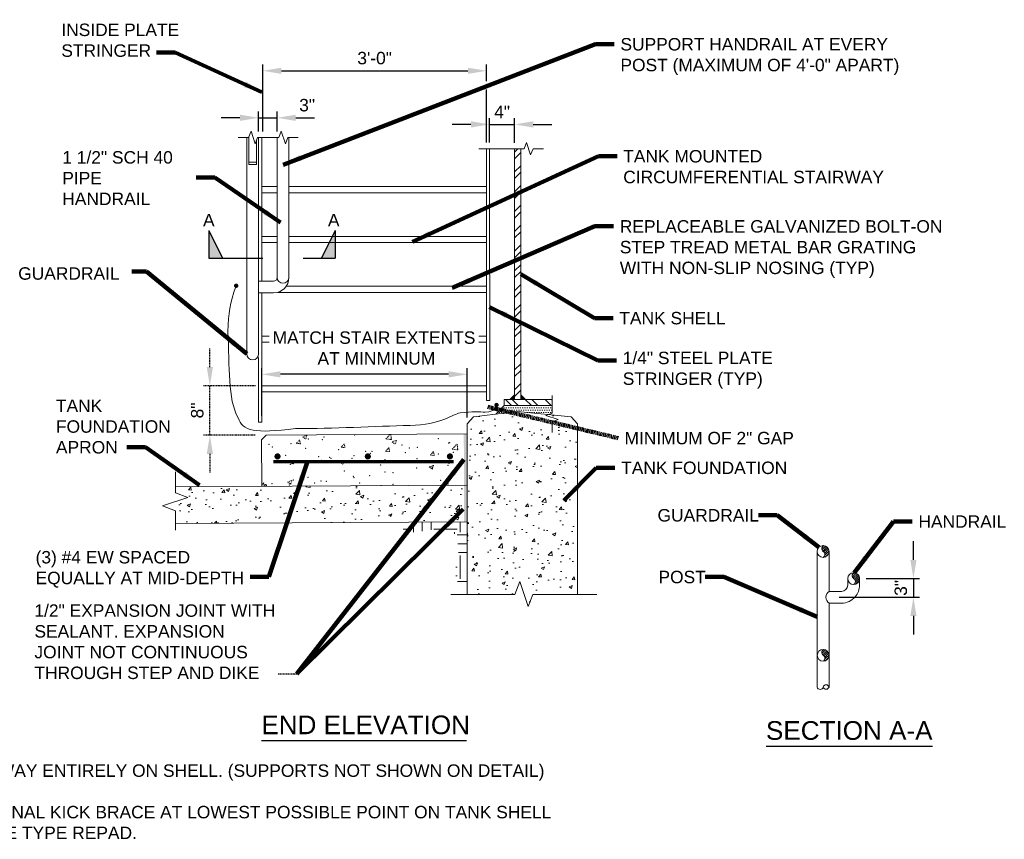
# Model space of a CAD drawing. Header units: inches. Extents: x -243 to 597, y 28 to 176.
# Tile 3 of 4: x 310 to 468, y 28 to 160. Entities that reach past the tile are written whole.
import ezdxf

# ---------------------------------------------------------------- set-up
doc = ezdxf.new("R2010")
doc.units = ezdxf.units.IN
doc.header["$MEASUREMENT"] = 0
doc.linetypes.add('HIDDEN', pattern=[0.19685, 0.15748, -0.03937])
doc.layers.get('DefPoints').update_dxf_attribs({"lineweight": 0})
for name, color, linetype, lineweight in [('G-ANNO-DIMS', 2, 'Continuous', 0), ('G-ANNO-MASK', 1, 'Continuous', 0), ('G-ANNO-NOTE', 4, 'Continuous', 30), ('G-ANNO-PATT', 9, 'Continuous', 0), ('G-ANNO-TEXT', 2, 'Continuous', 30), ('M-DETL-LGHT', 3, 'Continuous', 0), ('M-DETL-MEDM', 5, 'Continuous', 0), ('M-DETL-XLGT', 1, 'Continuous', 0), ('S-REIN-RBAR', 1, 'Continuous', 70), ('X-ANNO-DIMS', 3, 'Continuous', 0)]:
    doc.layers.add(name, color=color, linetype=linetype, lineweight=lineweight)
doc.styles.add("AEC_AC_06ArchDims-CC_3-4_1'", font='arial.ttf', dxfattribs={"height": 2})
doc.styles.add("AEC_AC_45Text-LeftTop_3-4_1'", font='arial.ttf', dxfattribs={"height": 2})
doc.styles.add("AEC_AC_46Text-LeftTop_1-2_1'", font='arial.ttf', dxfattribs={"height": 3})
doc.dimstyles.new("AEC_AC_06_Arch-Dims_3-4_1'", dxfattribs={"dimtxt": 2, "dimasz": 3, "dimexe": 1, "dimexo": 1, "dimgap": 1, "dimtad": 1, "dimdec": 4, "dimzin": 15, "dimdsep": 46, "dimlunit": 4, "dimtxsty": "AEC_AC_06ArchDims-CC_3-4_1'", "dimcen": 0.09, "dimclrd": 256, "dimclre": 256, "dimazin": 2, "dimtfac": 0.7, "dimtdec": 4, "dimtix": 1, "dimtmove": 1, "dimatfit": 3, "dimfxl": 1, "dimfrac": 1, "dimtolj": 1, "dimtzin": 15, "dimlwd": 30, "dimlwe": 30, "dimarcsym": 0})
doc.dimstyles.new("AEC_AC_45_Notes_3-4_1'", dxfattribs={"dimtxt": 2, "dimasz": 3, "dimexe": 1, "dimexo": 1, "dimgap": 1, "dimtad": 1, "dimjust": 1, "dimdec": 3, "dimzin": 15, "dimdsep": 46, "dimlunit": 5, "dimtxsty": "AEC_AC_45Text-LeftTop_3-4_1'", "dimcen": 0.09, "dimclrd": 256, "dimclre": 256, "dimazin": 2, "dimtfac": 0.7, "dimtdec": 3, "dimtmove": 1, "dimatfit": 1, "dimfxl": 1, "dimfrac": 1, "dimtolj": 1, "dimtzin": 15, "dimlwd": 30, "dimlwe": 30, "dimarcsym": 0})

# ---------------------------------------------------------------- blocks, each defined once
blk = doc.blocks.new('PIPEEND')
for centre, radius, start, end in [((0.059, 0.75), 0.257, 103.37503, 256.62497), ((0.087, 0.25), 0.265, 109.10601, 250.89399), ((-0.059, 0.25), 0.257, 283.37503, 76.62497)]:
    blk.add_arc(centre, radius, start, end)
blk = doc.blocks.new('*U47')
at = {"color": 0}
for p, q in [((4.718, 5.248), (4.901, 5.431)), ((4.729, 5.083), (5.037, 5.391)), ((4.794, 4.971), (5.146, 5.323)), ((4.893, 4.893), (5.232, 5.232)), ((4.965, 4.788), (5.295, 5.118)), ((4.977, 4.624), (5.328, 4.974)), ((4.994, 4.464), (5.302, 4.771))]:
    blk.add_line(p, q, dxfattribs=at)
blk = doc.blocks.new('Pipesect')
blk.add_circle((0, 0), 0.5)
at = {"layer": 'M-DETL-XLGT'}
for centre, radius, start, end in [((0.207, 0.25), 0.325, 129.65826, 230.34174), ((-0.124, -0.25), 0.279, 296.45071, 63.54929)]:
    blk.add_arc(centre, radius, start, end, dxfattribs=at)
blk.add_blockref('*U47', (-4.83, -4.936), dxfattribs=at)
blk = doc.blocks.new('*D99')
at = {"layer": 'DefPoints', "color": 0, "transparency": 16777216}
for p in [(351.13, 144.02), (348.17, 140.84), (351.13, 140.84)]:
    blk.add_point(p, dxfattribs=at)
at = {"layer": 'G-ANNO-DIMS', "lineweight": 30, "transparency": 16777216}
for p, q in [((345.17, 144.02), (342.17, 144.02)), ((348.17, 141.84), (348.17, 145.02)), ((348.17, 144.02), (351.13, 144.02)), ((351.13, 141.84), (351.13, 145.02)), ((354.13, 144.02), (357.13, 144.02))]:
    blk.add_line(p, q, dxfattribs=at)
at = {"layer": 'G-ANNO-DIMS', "transparency": 16777216}
for points in [[(345.17, 144.52), (345.17, 143.52), (348.17, 144.02)], [(354.13, 144.52), (354.13, 143.52), (351.13, 144.02)]]:
    blk.add_solid(points, dxfattribs=at)
at = {"layer": 'G-ANNO-DIMS', "color": 0, "lineweight": 30, "transparency": 16777216, "insert": (355.96, 146.04), "char_height": 2, "attachment_point": 5, "style": "AEC_AC_06ArchDims-CC_3-4_1'"}
blk.add_mtext('\\A1;3"', dxfattribs=at)
blk = doc.blocks.new('*D100')
at = {"layer": 'DefPoints', "color": 0, "transparency": 16777216}
for p in [(389.3, 142.96), (385.3, 139.03), (389.3, 139.01)]:
    blk.add_point(p, dxfattribs=at)
at = {"layer": 'G-ANNO-DIMS', "lineweight": 30, "transparency": 16777216}
for p, q in [((382.3, 142.96), (379.3, 142.96)), ((385.3, 140.03), (385.3, 143.96)), ((385.3, 142.96), (389.3, 142.96)), ((389.3, 140.01), (389.3, 143.96)), ((392.3, 142.96), (395.3, 142.96))]:
    blk.add_line(p, q, dxfattribs=at)
at = {"layer": 'G-ANNO-DIMS', "transparency": 16777216}
for points in [[(382.3, 143.46), (382.3, 142.46), (385.3, 142.96)], [(392.3, 143.46), (392.3, 142.46), (389.3, 142.96)]]:
    blk.add_solid(points, dxfattribs=at)
at = {"layer": 'G-ANNO-DIMS', "color": 0, "lineweight": 30, "transparency": 16777216, "insert": (387.3, 144.96), "char_height": 2, "attachment_point": 5, "style": "AEC_AC_06ArchDims-CC_3-4_1'"}
blk.add_mtext('\\A1;4"', dxfattribs=at)
blk = doc.blocks.new('*D112')
at = {"layer": 'DefPoints', "color": 0, "transparency": 16777216}
for p in [(384.8, 151.57), (348.83, 140.84), (384.8, 139.03)]:
    blk.add_point(p, dxfattribs=at)
at = {"layer": 'G-ANNO-DIMS', "lineweight": 30, "transparency": 16777216}
for p, q in [((348.83, 144.08), (348.83, 152.57)), ((384.8, 149.92), (384.8, 152.57)), ((351.83, 151.57), (381.8, 151.57)), ((384.8, 140.03), (384.8, 148.58)), ((348.83, 141.84), (348.83, 143.95))]:
    blk.add_line(p, q, dxfattribs=at)
at = {"layer": 'G-ANNO-DIMS', "transparency": 16777216}
for points in [[(351.83, 152.07), (351.83, 151.07), (348.83, 151.57)], [(381.8, 152.07), (381.8, 151.07), (384.8, 151.57)]]:
    blk.add_solid(points, dxfattribs=at)
at = {"layer": 'G-ANNO-DIMS', "color": 0, "lineweight": 30, "transparency": 16777216, "insert": (366.81, 153.6), "char_height": 2, "attachment_point": 5, "style": "AEC_AC_06ArchDims-CC_3-4_1'"}
blk.add_mtext('\\A1;3\'-0"', dxfattribs=at)
blk = doc.blocks.new('*D101')
at = {"layer": 'DefPoints', "color": 0, "transparency": 16777216}
for p in [(444.8, 69.98), (440.5, 66.98), (453.41, 66.98)]:
    blk.add_point(p, dxfattribs=at)
at = {"layer": 'G-ANNO-DIMS', "lineweight": 30, "transparency": 16777216}
for p, q in [((453.41, 72.98), (453.41, 75.98)), ((445.8, 69.98), (454.41, 69.98)), ((453.41, 69.98), (453.41, 66.98)), ((441.5, 66.98), (454.41, 66.98)), ((453.41, 63.98), (453.41, 60.98))]:
    blk.add_line(p, q, dxfattribs=at)
at = {"layer": 'G-ANNO-DIMS', "transparency": 16777216}
for points in [[(452.91, 72.98), (453.91, 72.98), (453.41, 69.98)], [(452.91, 63.98), (453.91, 63.98), (453.41, 66.98)]]:
    blk.add_solid(points, dxfattribs=at)
at = {"layer": 'G-ANNO-DIMS', "color": 0, "lineweight": 30, "transparency": 16777216, "insert": (451.39, 68.48), "char_height": 2, "attachment_point": 5, "rotation": 90, "style": "AEC_AC_06ArchDims-CC_3-4_1'"}
blk.add_mtext('\\A1;3"', dxfattribs=at)
blk = doc.blocks.new('*D116')
at = {"layer": 'DefPoints', "color": 0, "linetype": 'HIDDEN', "transparency": 16777216}
for p in [(340.33, 100.96), (348.67, 100.96), (348.62, 93.02)]:
    blk.add_point(p, dxfattribs=at)
at = {"layer": 'G-ANNO-DIMS', "linetype": 'HIDDEN', "lineweight": 30, "transparency": 16777216}
for p, q in [((340.33, 103.96), (340.33, 106.96)), ((347.67, 100.96), (339.33, 100.96)), ((340.33, 93.02), (340.33, 100.96)), ((347.62, 93.02), (339.33, 93.02)), ((340.33, 90.02), (340.33, 87.02))]:
    blk.add_line(p, q, dxfattribs=at)
at = {"layer": 'G-ANNO-DIMS', "linetype": 'HIDDEN', "transparency": 16777216}
for points in [[(339.83, 103.96), (340.83, 103.96), (340.33, 100.96)], [(339.83, 90.02), (340.83, 90.02), (340.33, 93.02)]]:
    blk.add_solid(points, dxfattribs=at)
at = {"layer": 'G-ANNO-DIMS', "color": 0, "linetype": 'HIDDEN', "lineweight": 30, "transparency": 16777216, "insert": (338.31, 96.99), "char_height": 2, "attachment_point": 5, "rotation": 90, "style": "AEC_AC_06ArchDims-CC_3-4_1'"}
blk.add_mtext('\\A1;8"', dxfattribs=at)
blk = doc.blocks.new('*D120')
at = {"layer": 'DefPoints', "color": 0, "transparency": 16777216}
for p in [(348.67, 102.8), (348.67, 95.12), (381.69, 94.84)]:
    blk.add_point(p, dxfattribs=at)
at = {"layer": 'G-ANNO-DIMS', "lineweight": 30, "transparency": 16777216}
for p, q in [((348.67, 96.12), (348.67, 103.8)), ((381.69, 95.84), (381.69, 103.8)), ((378.69, 102.8), (351.67, 102.8))]:
    blk.add_line(p, q, dxfattribs=at)
at = {"layer": 'G-ANNO-DIMS', "color": 0, "lineweight": 30, "transparency": 16777216, "insert": (366.71, 107.02), "char_height": 2, "attachment_point": 5, "style": "AEC_AC_06ArchDims-CC_3-4_1'", "bg_fill": 3, "box_fill_scale": 1.25, "bg_fill_color": 256, "bg_fill_true_color": 13158600, "bg_fill_transparency": 0}
blk.add_mtext('\\A1;MATCH STAIR EXTENTS\\P AT MINMINUM', dxfattribs=at)
at = {"layer": 'G-ANNO-DIMS', "transparency": 16777216}
for points in [[(351.67, 103.3), (351.67, 102.3), (348.67, 102.8)], [(378.69, 103.3), (378.69, 102.3), (381.69, 102.8)]]:
    blk.add_solid(points, dxfattribs=at)

msp = doc.modelspace()

# ---------------------------------------------------------------- hatches: boundary and pattern name
at = {"layer": 'G-ANNO-PATT'}
h = msp.add_hatch(dxfattribs=at)
h.set_pattern_fill('ANSI32', color=256, style=0, pattern_type=2)
h.set_pattern_definition([(45, (-1600.9525, -3531.8346), (-1.5909903, 1.5909903), []), (45, (-1599.8919, -3531.8346), (-1.5909903, 1.5909903), [])])
h.paths.add_polyline_path([(390.29716, 139.03122), (389.29716, 139.03122), (389.29716, 98.75678), (390.29716, 98.75678)])
h = msp.add_hatch(dxfattribs=at)
h.set_pattern_fill('ANSI32', color=256, style=0, pattern_type=2)
h.set_pattern_definition([(135, (-1600.9525, -3531.8346), (-1.5909903, -1.5909903), []), (135, (-1600.9525, -3530.774), (-1.5909903, -1.5909903), [])])
h.paths.add_polyline_path([(395.34934, 98.75678), (387.62887, 98.75678), (387.62887, 97.77253), (395.34934, 97.77253)])
at = {"layer": 'G-ANNO-PATT', "linetype": 'HIDDEN'}
h = msp.add_hatch(dxfattribs=at)
h.set_pattern_fill('AR-CONC', color=256, style=0, pattern_type=2)
h.set_pattern_definition([(50, (385.7035, 82.0266), (5.37945, -0.4706), [0.5625, -6.1875]), (355, (385.7035, 82.0266), (-1.0406, 5.6414), [0.45, -4.95]), (100.451, (386.152, 81.9874), (4.3388, 5.1708), [0.478, -5.2586]), (46.184, (385.7035, 83.5266), (8.0043, -1.2414), [0.8438, -9.2812]), (96.636, (386.3705, 83.423), (7.01, 7.306), [0.717, -7.8879]), (351.184, (385.7035, 83.527), (7.01, 7.306), [0.675, -7.425]), (21, (386.4535, 83.1516), (4.4768, -3.0196), [0.5625, -6.1875]), (326, (386.4535, 83.1516), (1.8249, 5.4386), [0.45, -4.95]), (71.451, (386.8266, 82.9), (6.3017, 2.419), [0.478, -5.2586]), (37.5, (385.7035, 82.0266), (0.0912, 2.4967), [0, -4.89, 0, -5.025, 0, -4.96875]), (7.5, (385.7035, 82.0266), (1.97302, 2.9581), [0, -2.865, 0, -4.7775, 0, -1.89375]), (327.5, (384.031, 82.0266), (4.00367, -0.16916), [0, -1.875, 0, -5.85, 0, -7.7625]), (317.5, (383.281, 82.0266), (4.3739, 0.7508), [0, -2.4375, 0, -3.885, 0, -5.5125])])
h.paths.add_polyline_path([(381.68788, 67.44288), (389.3488, 67.44288), (390.17249, 69.51686), (391.48248, 65.46994), (392.23518, 67.44288), (399.40438, 67.44288), (399.40438, 94.84297), (398.40959, 95.94484), (389.79301, 96.82722), (382.68059, 95.96352), (381.68788, 94.84297)])
at = {"layer": 'G-ANNO-PATT'}
h = msp.add_hatch(dxfattribs=at)
h.set_pattern_fill('DOTS', color=256, pattern_type=2)
h.set_pattern_definition([(0, (-1116.15748, -3784.57087), (0.1875, 0.375), [0, -0.375])])
h.paths.add_polyline_path([(395.34934, 97.77253), (387.62887, 97.77253), (386.31157, 96.40444), (389.79301, 96.82722), (394.69686, 96.32504), (395.34934, 96.58417)])
at = {"layer": 'G-ANNO-PATT', "linetype": 'HIDDEN'}
h = msp.add_hatch(dxfattribs=at)
h.set_pattern_fill('AR-CONC', color=256, style=0, pattern_type=2)
h.set_pattern_definition([(50.354, (363.791, 82.037), (5.38226, -0.4374), [0.5625, -6.1875]), (355.354, (363.791, 82.037), (-1.0755, 5.6349), [0.45, -4.95]), (100.805, (364.2394, 82.0004), (4.3068, 5.1975), [0.47805, -5.2586]), (46.538, (363.7816, 83.537), (8.0118, -1.1919), [0.8438, -9.2812]), (96.99, (364.449, 83.4375), (6.9647, 7.349), [0.717, -7.8879]), (351.538, (363.782, 83.537), (6.9647, 7.349), [0.675, -7.425]), (21.354, (364.534, 83.1665), (4.4954, -2.9919), [0.5625, -6.1875]), (326.354, (364.534, 83.1665), (1.7912, 5.4498), [0.45, -4.95]), (71.805, (364.9085, 82.917), (6.2866, 2.4579), [0.47805, -5.2586]), (37.854, (363.7909, 82.0368), (0.07577, 2.49722), [0, -4.89, 0, -5.025, 0, -4.96875]), (7.854, (363.791, 82.0368), (1.9547, 2.97022), [0, -2.865, 0, -4.7775, 0, -1.89375]), (327.854, (362.1184, 82.0265), (4.00464, -0.14442), [0, -1.875, 0, -5.85, 0, -7.7625]), (317.854, (361.3684, 82.022), (4.36917, 0.7778), [0, -2.4375, 0, -3.885, 0, -5.5125])])
h.paths.add_polyline_path([(334.79708, 84.72649), (334.79708, 83.74376), (336.77001, 82.99106), (332.7231, 81.68108), (334.79708, 80.85739), (334.79708, 78.82088), (381.68788, 79.1106), (381.68788, 79.11083), (381.68788, 85.01622)])
at = {"layer": 'G-ANNO-PATT'}
h = msp.add_hatch(dxfattribs=at)
h.set_pattern_fill('EARTH', color=256, pattern_type=2)
h.set_pattern_definition([(0, (-1116.1614, -3784.571), (3.75, 3.75), [3.75, -3.75]), (0, (-1116.1614, -3783.1646), (3.75, 3.75), [3.75, -3.75]), (0, (-1116.1614, -3781.7584), (3.75, 3.75), [3.75, -3.75]), (90, (-1115.6927, -3781.2896), (-3.75, 3.75), [3.75, -3.75]), (90, (-1114.2864, -3781.2896), (-3.75, 3.75), [3.75, -3.75]), (90, (-1112.88, -3781.2896), (-3.75, 3.75), [3.75, -3.75])])
h.paths.add_polyline_path([(381.68788, 79.11072), (369.78546, 79.11072), (370.8043, 78.25905), (372.7015, 77.22522), (375.46106, 77.79957), (377.7032, 77.79957), (379.88785, 77.05292), (380.27062, 75.03243), (380.27062, 73.43897), (379.68653, 71.2171), (380.18076, 69.287), (381.68788, 68.14901)])
at = {"layer": 'M-DETL-LGHT', "extrusion": (0, 0, -1)}
for points in [[(-388.54716, 98.75678), (-389.29716, 98.75678), (-389.29716, 99.50678)], [(-390.29716, 98.75678), (-391.04716, 98.75678), (-390.29716, 99.50678)]]:
    msp.add_hatch(color=1, dxfattribs=at).paths.add_polyline_path(points)
at = {"layer": 'M-DETL-MEDM'}
h = msp.add_hatch(color=256, dxfattribs=at)
edge = h.paths.add_edge_path()
edge.add_arc((344.55815, 117.03149), 0.35349, 0, 360)
h = msp.add_hatch(color=256, dxfattribs=at)
edge = h.paths.add_edge_path()
edge.add_arc((386.40596, 97.87521), 0.35349, 0, 360)
at = {"layer": 'S-REIN-RBAR'}
h = msp.add_hatch(color=256, dxfattribs=at)
edge = h.paths.add_edge_path()
edge.add_arc((351.20321, 89.61072), 0.5, 0, 360)
h = msp.add_hatch(color=256, dxfattribs=at)
edge = h.paths.add_edge_path()
edge.add_arc((365.71796, 89.61072), 0.5, 0, 360)
h = msp.add_hatch(color=256, dxfattribs=at)
edge = h.paths.add_edge_path()
edge.add_arc((378.90993, 89.61072), 0.5, 0, 360)

# ---------------------------------------------------------------- linework, layer by layer
at = {"layer": 'G-ANNO-MASK'}
for p, q in [((346.54247, 140.83749), (344.86089, 140.83749)), ((349.66723, 140.83749), (347.98565, 140.83749)), ((351.39521, 140.83749), (349.71364, 140.83749)), ((354.51997, 140.83749), (352.8384, 140.83749)), ((390.82417, 139.03122), (383.55922, 139.03122)), ((393.94893, 139.03122), (392.26736, 139.03122)), ((395.34934, 99.41055), (395.34934, 96.58417)), ((395.34934, 93.45941), (395.34934, 95.14098)), ((334.79708, 87.10691), (334.79708, 83.74376)), ((332.7231, 81.68108), (336.77001, 82.99106)), ((336.77001, 82.99106), (334.79708, 83.74376)), ((334.79708, 80.85739), (332.7231, 81.68108)), ((334.79708, 80.85739), (334.79708, 77.75774)), ((389.3488, 67.44288), (390.17249, 69.51686)), ((390.17249, 69.51686), (391.48248, 65.46994)), ((389.3488, 67.44288), (379.08514, 67.44288)), ((391.48248, 65.46994), (392.23518, 67.44288)), ((402.52708, 67.44288), (392.23518, 67.44288))]:
    msp.add_line(p, q, dxfattribs=at)
at = {"layer": 'G-ANNO-MASK', "flags": 128}
for points in [[(346.54247, 140.83749), (346.95431, 141.87448), (347.6093, 139.85103), (347.98565, 140.83749)], [(351.39521, 140.83749), (351.80706, 141.87448), (352.46205, 139.85103), (352.8384, 140.83749)], [(390.82417, 139.03122), (391.23602, 140.06821), (391.89101, 138.04475), (392.26736, 139.03122)], [(395.34934, 96.58417), (394.31235, 96.17233), (396.3358, 95.51733), (395.34934, 95.14098)]]:
    msp.add_lwpolyline(points, dxfattribs=at)
at = {"layer": 'G-ANNO-NOTE'}
for p, q in [((340.17769, 125.90242), (342.37955, 121.47283)), ((340.17769, 125.90242), (340.17769, 121.47283)), ((360.45838, 125.88575), (358.25651, 121.45616)), ((360.45838, 125.88575), (360.45838, 121.45616)), ((340.17769, 121.47283), (348.83925, 121.47283)), ((355.34526, 121.45616), (360.45838, 121.45616))]:
    msp.add_line(p, q, dxfattribs=at)
at = {"layer": 'G-ANNO-NOTE', "linetype": 'HIDDEN', "lineweight": 30}
msp.add_line((351.32299, 54.69926), (354.32299, 54.69926), dxfattribs=at)
at = {"layer": 'G-ANNO-NOTE'}
msp.add_solid([(342.37955, 121.47283), (340.17769, 125.90242), (340.17769, 121.47283)], dxfattribs=at)
at = {"layer": 'G-ANNO-NOTE', "extrusion": (0, 0, -1)}
msp.add_solid([(-358.25651, 121.45616), (-360.45838, 125.88575), (-360.45838, 121.45616)], dxfattribs=at)
at = {"layer": 'G-ANNO-PATT', "linetype": 'HIDDEN'}
for p, q in [((354.2776, 91.69872), (354.75969, 92.27326)), ((354.87532, 91.64643), (354.75969, 92.27326)), ((355.25151, 92.74456), (355.95169, 93.01333)), ((355.25151, 92.74456), (355.74893, 92.40904)), ((355.74893, 92.40904), (355.95169, 93.01333)), ((368.6228, 92.44368), (369.29771, 93.14708)), ((368.6228, 92.44368), (369.51217, 92.30575)), ((369.51217, 92.30575), (369.41421, 93.14782)), ((369.6228, 91.94368), (370.32299, 92.21245)), ((369.6228, 91.94368), (370.12022, 91.60816)), ((370.12022, 91.60816), (370.32299, 92.21245)), ((354.2776, 91.69872), (354.87531, 91.64643)), ((361.4502, 91.0712), (361.93229, 91.64573)), ((361.4502, 91.0712), (362.04792, 91.01891)), ((362.04792, 91.01891), (361.93229, 91.64573)), ((368.6228, 90.44368), (369.10489, 91.01821)), ((368.6228, 90.44368), (369.22052, 90.39139)), ((369.22052, 90.39139), (369.10489, 91.01821)), ((375.7954, 89.81616), (376.27749, 90.39069)), ((376.39312, 89.76386), (376.27749, 90.39069)), ((379.29521, 90.78848), (380.18458, 90.65055)), ((379.29522, 90.78849), (380.0741, 91.60025)), ((380.18458, 90.65055), (380.0741, 91.60025)), ((361.22058, 88.71837), (361.92076, 88.98714)), ((361.22058, 88.71837), (361.718, 88.38285)), ((361.718, 88.38285), (361.92076, 88.98714)), ((375.7954, 89.81616), (376.39312, 89.76386)), ((375.59187, 87.91749), (376.29206, 88.18627)), ((375.59187, 87.91749), (376.08929, 87.58197)), ((376.08929, 87.58197), (376.29206, 88.18627)), ((352.81835, 85.49306), (353.51854, 85.76183)), ((352.81835, 85.49306), (353.31578, 85.15754)), ((353.31578, 85.15754), (353.51854, 85.76183)), ((348.66752, 85.01289), (348.9746, 85.37886)), ((349.07866, 84.81473), (348.9746, 85.37886)), ((349.04208, 84.81451), (349.38265, 85.16945)), ((349.42367, 84.81686), (349.38266, 85.16946)), ((367.81042, 84.93047), (367.88983, 84.96095)), ((367.87975, 84.9309), (367.88983, 84.96095))]:
    msp.add_line(p, q, dxfattribs=at)
for p in [(356.14388, 92.39858), (358.41616, 92.31875), (358.64728, 92.72816), (363.61003, 93.06851), (377.05652, 92.44578), (378.86774, 91.83363), (349.82837, 91.56712), (350.37813, 91.12032), (353.3651, 91.67856), (355.71635, 90.89478), (361.05458, 90.66923), (365.3928, 90.44368), (366.3928, 90.44368), (368.6228, 90.44368), (368.6228, 90.44368), (371.22466, 91.44473), (371.73103, 90.21813), (372.41012, 90.94229), (373.67387, 91.08386), (378.72562, 91.77374), (379.45268, 90.25011), (352.48661, 89.77708), (356.01658, 88.78404), (357.82483, 89.55153), (358.29457, 88.98981), (359.56094, 89.44263), (359.8039, 89.28265), (363.16306, 89.32598), (363.48843, 89.73957), (366.1194, 90.1141), (368.50128, 89.10043), (373.62081, 89.24906), (373.8395, 88.87488), (377.06925, 89.99258), (379.17773, 88.64933), (353.2435, 88.34962), (353.51318, 88.45446), (353.72908, 88.44158), (361.95709, 87.24696), (367.78895, 88.24801), (368.5012, 87.11474), (373.55227, 87.75493), (376.09493, 87.82962), (378.59833, 88.1592), (378.74614, 88.50469), (353.72684, 85.81169), (356.12523, 86.24591), (358.17297, 85.66087), (359.06506, 85.58614), (363.36684, 86.41063), (363.48871, 86.16998), (365.99211, 86.49956), (369.77943, 86.99817), (377.43991, 85.7495), (350.29337, 85.24486), (353.1219, 85.02069), (357.1732, 85.33853), (364.40328, 85.36059), (369.74151, 85.13504), (378.62454, 85.17575)]:
    msp.add_point(p, dxfattribs=at)
at = {"layer": 'G-ANNO-PATT'}
for points in [[(381.68788, 85.01622), (381.18788, 85.01313), (381.68788, 93.22599), (381.13716, 93.22248)], [(381.68788, 79.1106), (381.19302, 79.10755), (381.68788, 85.01622), (381.18788, 85.01313)]]:
    msp.add_solid(points, dxfattribs=at)
at = {"layer": 'G-ANNO-TEXT'}
for p, q in [((348.62274, 43.97754), (381.5623, 43.97754)), ((429.72541, 43.07065), (456.47303, 43.07065))]:
    msp.add_line(p, q, dxfattribs=at)
at = {"layer": 'M-DETL-LGHT'}
for p, q in [((346.5938, 136.54134), (346.5938, 140.96674)), ((346.2688, 106.07742), (346.2688, 140.83749)), ((347.8438, 136.54134), (347.8438, 140.46567)), ((348.16879, 106.07742), (348.16879, 140.83749)), ((348.66879, 124.92772), (348.66879, 140.83749)), ((351.13202, 118.37263), (351.13202, 140.83749)), ((353.04249, 118.37263), (353.04249, 140.83749)), ((384.80446, 98.59423), (384.79716, 139.03122)), ((385.30446, 98.59423), (385.29716, 139.03122)), ((346.5938, 136.90568), (347.8438, 136.90568)), ((346.5938, 136.54134), (347.8438, 136.54134)), ((348.66879, 132.95855), (351.13202, 132.95855)), ((353.04249, 132.95855), (384.79716, 132.95855)), ((351.13202, 131.9743), (348.66879, 131.9743)), ((384.79716, 131.9743), (353.04249, 131.9743)), ((348.66879, 124.95855), (351.13202, 124.95855)), ((348.66879, 117.78208), (348.66879, 124.92772)), ((351.13202, 123.9743), (348.66879, 123.9743)), ((353.04249, 124.95855), (384.79716, 124.95855)), ((384.79716, 123.9743), (353.04249, 123.9743)), ((348.16879, 117.78208), (350.54147, 117.78208)), ((348.16879, 115.87161), (350.54148, 115.87161)), ((348.66879, 95.11639), (348.66879, 115.87161)), ((384.79716, 115.9743), (351.25076, 115.9743)), ((352.60435, 116.95855), (384.79716, 116.95855)), ((348.66879, 108.95855), (384.79716, 108.95855)), ((384.79716, 107.9743), (348.66879, 107.9743)), ((348.16879, 95.11639), (348.16879, 105.494)), ((348.66879, 100.95855), (384.79716, 100.95855)), ((384.79716, 99.9743), (348.66879, 99.9743)), ((384.80446, 98.59423), (385.30446, 98.59423)), ((348.16879, 95.11639), (348.66879, 95.11639)), ((349.36653, 93.02014), (348.62133, 92.26537)), ((349.36653, 93.02014), (381.68788, 93.22599)), ((437.94569, 74.33752), (437.94569, 52.54663)), ((439.84569, 74.33752), (439.84569, 67.92726)), ((442.84569, 69.97726), (442.84569, 68.92726)), ((444.74569, 69.97726), (444.74569, 68.92726)), ((439.84569, 67.92726), (441.84569, 67.92726)), ((439.84569, 66.02726), (439.84569, 52.54663)), ((439.84569, 66.02726), (441.85038, 66.02726))]:
    msp.add_line(p, q, dxfattribs=at)
at = {"layer": 'M-DETL-LGHT', "color": 1}
for p, q in [((389.29716, 139.00892), (389.29716, 98.75678)), ((390.29716, 139.00892), (390.29716, 98.75678)), ((387.62887, 98.75678), (387.62887, 97.77253)), ((395.34934, 98.75678), (387.62887, 98.75678)), ((389.29716, 99.50678), (388.54716, 98.75678)), ((390.29716, 99.50678), (391.04716, 98.75678)), ((382.68059, 95.96352), (389.79301, 96.82722)), ((387.62887, 97.77253), (386.31157, 96.40444)), ((395.34934, 97.77253), (387.62887, 97.77253)), ((389.79301, 96.82722), (398.40959, 95.94484)), ((382.68059, 95.96352), (381.68788, 94.84297)), ((398.40959, 95.94484), (399.40438, 94.84297)), ((381.68788, 94.84297), (381.68788, 67.44288)), ((399.40438, 94.84297), (399.40438, 67.44288)), ((381.68788, 85.01622), (334.79708, 84.72649)), ((381.68788, 79.1106), (334.79708, 78.82088))]:
    msp.add_line(p, q, dxfattribs=at)
at = {"layer": 'M-DETL-LGHT'}
for centre in [(438.89569, 74.33752), (443.79837, 69.97726), (438.89837, 57.65163)]:
    msp.add_circle(centre, 0.95, dxfattribs=at)
for centre, radius, start, end in [((350.54147, 118.37263), 0.59055, 270, 0), ((350.54147, 118.37263), 2.50102, 270, 0), ((352.08201, 118.37263), 0.95, 180, 0), ((347.2188, 106.07742), 0.95, 180, 0), ((441.84569, 68.92726), 1, 270, 0), ((441.84569, 68.92726), 2.9, 319.4243055, 0), ((440.49586, 66.97726), 1.15119, 124.3876881, 235.6123119), ((441.84569, 68.92726), 2.9, 270, 319.4243055)]:
    msp.add_arc(centre, radius, start, end, dxfattribs=at)
at = {"layer": 'M-DETL-MEDM'}
msp.add_open_spline([(344.55815, 117.03149), (343.41378, 114.07663), (343.37452, 112.72135), (343.22235, 109.70316), (343.52654, 103.95651), (343.19032, 98.85173), (344.85089, 95.82064), (345.63581, 93.64322), (347.50781, 93.28782), (354.10858, 94.07673), (360.15906, 94.07115), (366.74976, 94.43669), (372.50176, 94.58936), (377.408, 94.64031), (379.39079, 96.40195), (380.53814, 96.61958), (382.4774, 96.82845), (383.77769, 96.76913), (384.58589, 96.70523), (386.41088, 96.88776), (386.40596, 97.52172), (386.40596, 97.87521)], degree=3, knots=[0, 0, 0, 0, 0.135284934, 0.135284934, 0.135284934, 0.243825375, 0.243825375, 0.243825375, 0.371410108, 0.371410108, 0.371410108, 0.726915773, 0.726915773, 0.726915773, 0.811977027, 0.811977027, 0.811977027, 0.96459761, 0.96459761, 0.96459761, 1, 1, 1, 1], dxfattribs=at)
at = {"layer": 'S-REIN-RBAR'}
msp.add_line((350.55363, 88.80836), (379.46182, 88.80836), dxfattribs=at)
at = {"layer": 'X-ANNO-DIMS'}
msp.add_line((348.66879, 84.8122), (348.62133, 92.26537), dxfattribs=at)

# ---------------------------------------------------------------- block references
at = {"layer": 'M-DETL-LGHT', "xscale": 1.900000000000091, "yscale": 1.900000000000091, "zscale": 1.900000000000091}
for p in [(438.89569, 74.33752), (443.79837, 69.97726), (438.89837, 57.65163)]:
    msp.add_blockref('Pipesect', p, dxfattribs=at)
at = {"layer": 'M-DETL-LGHT', "xscale": 1.900000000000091, "yscale": 1.900000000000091, "zscale": 1.900000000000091, "rotation": 90}
msp.add_blockref('PIPEEND', (439.84569, 52.54663), dxfattribs=at)

# ---------------------------------------------------------------- texts
at = {"layer": 'G-ANNO-NOTE', "char_height": 2, "style": "AEC_AC_45Text-LeftTop_3-4_1'"}
for s, insert, width, attachment_point in [('INSIDE PLATE STRINGER', (316.45466, 153.78982), 21.1655793, 7), ('SUPPORT HANDRAIL AT EVERY POST (MAXIMUM OF 4\'-0" APART)', (406.31991, 150.89858), 44.828432, 7), ('TANK MOUNTED CIRCUMFERENTIAL STAIRWAY', (406.7695, 133.47913), 42.0874325, 7), ('1 {\\A1;1/2}" SCH 40 PIPE HANDRAIL', (316.60839, 138.66235), 21.1230373, 1), ('REPLACEABLE GALVANIZED BOLT-ON STEP TREAD METAL BAR GRATING WITH NON-SLIP NOSING (TYP)', (406.21855, 118.3034), 51.7546474, 7), ('\\A1;{\\H1x;1/4\\A0;\\H1x;" STEEL PLATE STRINGER (TYP)}', (406.69079, 106.43499), 27.3765841, 1), ('TANK FOUNDATION APRON', (315.58642, 90.05121), 6.0114359, 7), ('(3) #4 EW SPACED EQUALLY AT MID-DEPTH', (312.31404, 74.41087), 36.1814484, 1)]:
    msp.add_mtext(s, dxfattribs=dict(at, insert=insert, width=width, attachment_point=attachment_point))
for s, insert, attachment_point in [('A', (339.22845, 128.57672), 1), ('A', (359.30529, 128.57672), 1), ('GUARDRAIL', (325.82107, 118.98704), 6), ('TANK SHELL', (406.13985, 111.81537), 4), ('TANK FOUNDATION', (406.43894, 87.76437), 4), ('GUARDRAIL', (412.28172, 79.12089), 7), ('HANDRAIL', (454.21535, 79.13714), 4), ('POST', (412.43526, 69.20239), 7)]:
    msp.add_mtext(s, dxfattribs=dict(at, insert=insert, attachment_point=attachment_point))
at = {"layer": 'G-ANNO-NOTE', "linetype": 'HIDDEN', "insert": (406.96863, 92.54031), "char_height": 2, "attachment_point": 4, "style": "AEC_AC_45Text-LeftTop_3-4_1'"}
msp.add_mtext('MINIMUM OF 2" GAP', dxfattribs=at)
at = {"layer": 'G-ANNO-NOTE', "linetype": 'HIDDEN', "insert": (312.12939, 65.83874), "char_height": 2, "width": 39.1262633, "attachment_point": 1, "style": "AEC_AC_45Text-LeftTop_3-4_1'"}
msp.add_mtext('\\A1;1/2{\\A0;" EXPANSION JOINT WITH SEALANT. EXPANSION JOINT NOT CONTINUOUS THROUGH STEP AND DIKE}', dxfattribs=at)
at = {"layer": 'G-ANNO-TEXT', "char_height": 3, "attachment_point": 1, "style": "AEC_AC_46Text-LeftTop_1-2_1'"}
for s, insert in [('END ELEVATION', (348.607, 47.97743)), ('SECTION A-A', (429.70967, 47.07054))]:
    msp.add_mtext(s, dxfattribs=dict(at, insert=insert))
at = {"layer": 'G-ANNO-TEXT', "insert": (275.74405, 46.79149), "char_height": 2, "width": 120.5728355, "attachment_point": 1, "style": "AEC_AC_45Text-LeftTop_3-4_1'"}
msp.add_mtext('{\\LNOTES}:\\P\\P\\pi-6,l8,t8;1.^ISUPPORT STAIRWAY ENTIRELY ON SHELL. (SUPPORTS NOT SHOWN ON DETAIL)\\P\\pi0,l0,tz;\\P\\pi-6,l8,t8;2.^IPROVIDE ADDITIONAL KICK BRACE AT LOWEST POSSIBLE POINT ON TANK SHELL WITH TOMBSTONE TYPE REPAD.', dxfattribs=at)

# ---------------------------------------------------------------- dimensions: what is measured, and where the dimension line sits
at = {"layer": 'G-ANNO-DIMS', "lineweight": 30}
dim = msp.add_linear_dim(base=(384.79716, 151.57444), p1=(348.82644, 140.83749), p2=(384.79716, 139.03122), text='3\'-0"', dimstyle="AEC_AC_06_Arch-Dims_3-4_1'", dxfattribs=at)
dim.commit()
dim.dimension.update_dxf_attribs({"geometry": '*D112', "text_midpoint": (366.8118, 153.59627)})
dim = msp.add_linear_dim(base=(351.13202, 144.01646), p1=(348.16879, 140.83749), p2=(351.13202, 140.83749), text='3"', dimstyle="AEC_AC_06_Arch-Dims_3-4_1'", dxfattribs=at)
dim.commit()
dim.dimension.update_dxf_attribs({"geometry": '*D99', "text_midpoint": (355.95679, 144.01646), "dimtype": 160})
dim = msp.add_linear_dim(base=(389.29716, 142.96234), p1=(385.29716, 139.03122), p2=(389.29716, 139.00892), dimstyle="AEC_AC_06_Arch-Dims_3-4_1'", dxfattribs=at)
dim.commit()
dim.dimension.update_dxf_attribs({"geometry": '*D100', "text_midpoint": (387.29716, 144.96234)})
at = {"layer": 'G-ANNO-DIMS', "linetype": 'HIDDEN', "lineweight": 30}
dim = msp.add_linear_dim(base=(340.33123, 100.95855), p1=(348.61655, 93.01536), p2=(348.66879, 100.95855), angle=90, text='8"', dimstyle="AEC_AC_06_Arch-Dims_3-4_1'", dxfattribs=at)
dim.commit()
dim.dimension.update_dxf_attribs({"geometry": '*D116', "text_midpoint": (338.31009, 96.98695)})
at = {"layer": 'G-ANNO-DIMS', "lineweight": 30}
dim = msp.add_linear_dim(base=(453.40924, 66.97726), p1=(444.79837, 69.97726), p2=(440.49586, 66.97726), angle=270, dimstyle="AEC_AC_06_Arch-Dims_3-4_1'", dxfattribs=at)
dim.commit()
dim.dimension.update_dxf_attribs({"geometry": '*D101', "text_midpoint": (451.38742, 68.47726)})

# ---------------------------------------------------------------- leaders
at = {"layer": 'G-ANNO-NOTE', "lineweight": 30, "annotation_type": 0, "has_hookline": 1}
for points, hookline_direction, text_width in [([(352.08508, 136.48172), (402.31991, 155.85615), (405.31991, 155.85615)], 0, 44.51842), ([(348.67403, 148.16043), (334.74102, 154.49047), (331.74102, 154.49047)], 1, 18.53206), ([(372.90834, 124.094), (402.7695, 137.88182), (405.7695, 137.88182)], 0, 41.75171), ([(351.68827, 127.17414), (341.12827, 134.44331), (338.12827, 134.44331)], 1, 20.95634), ([(379.29929, 116.70838), (402.21855, 126.62937), (405.21855, 126.62937)], 0, 51.41064), ([(390.29716, 118.88285), (402.13985, 111.81537), (405.13985, 111.81537)], 0, 16.91542), ([(385.29716, 113.5955), (402.69079, 105.03232), (405.69079, 105.03232)], 0, 23.67667), ([(338.64094, 85.00508), (329.96513, 91.08551), (326.96513, 91.08551)], 1, 18.01228), ([(356.01658, 88.78404), (349.81054, 70.24201), (346.81054, 70.24201)], 1, 33.08731), ([(397.2345, 82.55095), (402.43894, 87.76437), (405.43894, 87.76437)], 0, 26.40382), ([(438.22393, 75.00927), (431.51647, 80.15519), (428.51647, 80.15519)], 1, 16.05321), ([(443.89046, 70.92279), (450.21535, 79.13714), (453.21535, 79.13714)], 0, 13.80491), ([(437.94569, 63.84481), (422.945, 70.23669), (419.945, 70.23669)], 1, 7.33561)]:
    msp.add_leader(points, dimstyle="AEC_AC_45_Notes_3-4_1'", override={"dimtad": 0, "dimclrd": 0, "dimlwd": 65534}, dxfattribs=dict(at, hookline_direction=hookline_direction, text_width=text_width))
at = {"layer": 'G-ANNO-NOTE', "lineweight": 30}
for points, override in [([(346.2688, 106.07742), (330.14519, 119.31008), (327.76086, 119.31008)], {"dimtad": 0, "dimclrd": 0, "dimlwd": 65534}), ([(381.16252, 89.1178), (354.32299, 54.69926)], {"dimclrd": 0, "dimlwd": 65534}), ([(381.05426, 81.1186), (354.32299, 54.69926)], {"dimtad": 0, "dimclrd": 0, "dimlwd": 65534})]:
    msp.add_leader(points, dimstyle="AEC_AC_45_Notes_3-4_1'", override=override, dxfattribs=at)
at = {"layer": 'G-ANNO-NOTE', "linetype": 'HIDDEN', "lineweight": 30}
msp.add_leader([(385.02408, 97.55406), (406.00002, 92.54031)], dimstyle="AEC_AC_45_Notes_3-4_1'", override={"dimtad": 0, "dimclrd": 0, "dimlwd": 65534}, dxfattribs=at)

# ---------------------------------------------------------------- next in the draw order: dimensions: what is measured, and where the dimension line sits
at = {"layer": 'G-ANNO-DIMS', "lineweight": 30}
dim = msp.add_linear_dim(base=(348.66879, 102.79987), p1=(381.68788, 94.84297), p2=(348.66879, 95.11639), text='MATCH STAIR EXTENTS\\P AT MINMINUM', dimstyle="AEC_AC_06_Arch-Dims_3-4_1'", override={"dimtfill": 1}, dxfattribs=at)
dim.commit()
dim.dimension.update_dxf_attribs({"geometry": '*D120', "text_midpoint": (366.70503, 103.32293), "dimtype": 160})

doc.saveas('drawing.dxf')
